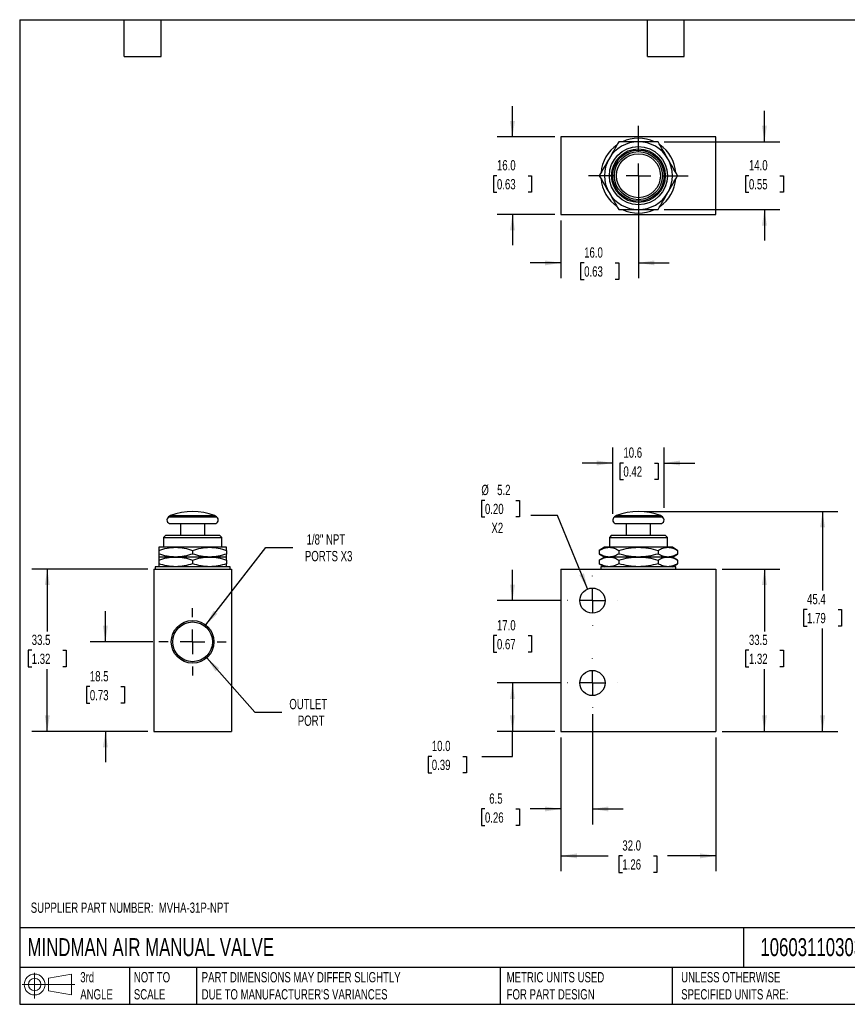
# Model space of a CAD drawing. Header units: millimetres. Extents: x 6 to 273, y 6 to 210.
# Tile 1 of 2: x 6 to 177, y 6 to 210. Entities that reach past the tile are written whole.
import ezdxf

# ---------------------------------------------------------------- set-up
doc = ezdxf.new("R2010")
doc.units = ezdxf.units.MM
doc.linetypes.add('SLD-Center', pattern=[19.05, 15.24, -1.27, 1.27, -1.27])
doc.linetypes.add('SLD-Solid', pattern=[0])
doc.layers.add('CENTER', color=40, linetype='SLD-Center')
doc.layers.add('SLD-DEFPOINTS', color=7, linetype='Continuous')
doc.layers.add('DIMENSIONS', color=140, linetype='SLD-Solid', lineweight=25)
doc.layers.add('TEXT', color=140, linetype='SLD-Solid', lineweight=25)
doc.styles.add('SLDTEXTSTYLE0', font='TXT', dxfattribs={"width": 0.7})
doc.dimstyles.new('SLDDIMSTYLE0', dxfattribs={"dimtxt": 2.158008, "dimasz": 3.302, "dimexe": 0, "dimexo": 0.0625, "dimgap": 0.539502, "dimtad": 0, "dimtih": 1, "dimtoh": 1, "dimdec": 1, "dimrnd": 1e-09, "dimzin": 12, "dimdsep": 46, "dimtxsty": 'SLDTEXTSTYLE0', "dimsah": 1, "dimcen": 0.09, "dimadec": 0, "dimazin": 3, "dimtfac": 1, "dimtdec": 1, "dimtmove": 0, "dimatfit": 0, "dimfxl": 0, "dimfrac": 2, "dimtolj": 1, "dimtzin": 12, "dimarcsym": 0})
doc.dimstyles.new('SLDDIMSTYLE1', dxfattribs={"dimtxt": 2.158008, "dimasz": 3.302, "dimexe": 0, "dimexo": 0.0625, "dimgap": 0.539502, "dimtad": 0, "dimtih": 1, "dimtoh": 1, "dimdec": 1, "dimrnd": 1e-09, "dimzin": 4, "dimdsep": 46, "dimtxsty": 'SLDTEXTSTYLE0', "dimsah": 1, "dimcen": 0.09, "dimadec": 0, "dimazin": 1, "dimtfac": 1, "dimtdec": 1, "dimtofl": 0, "dimtmove": 0, "dimatfit": 3, "dimfxl": 0, "dimfrac": 2, "dimtolj": 1, "dimtzin": 12, "dimarcsym": 0})
doc.dimstyles.new('SLDDIMSTYLE2', dxfattribs={"dimtxt": 2.158008, "dimasz": 3.302, "dimexe": 0, "dimexo": 0.0625, "dimgap": 0.539502, "dimtad": 0, "dimtih": 1, "dimtoh": 1, "dimdec": 1, "dimrnd": 1e-09, "dimzin": 4, "dimdsep": 46, "dimtxsty": 'SLDTEXTSTYLE0', "dimsah": 1, "dimcen": 0.09, "dimadec": 0, "dimazin": 1, "dimtfac": 1, "dimtdec": 1, "dimtmove": 0, "dimatfit": 0, "dimfxl": 0, "dimfrac": 2, "dimtolj": 1, "dimtzin": 12, "dimarcsym": 0})
doc.dimstyles.new('SLDDIMSTYLE3', dxfattribs={"dimtxt": 2.158008, "dimasz": 3.302, "dimexe": 0, "dimexo": 0.0625, "dimgap": 0.539502, "dimtad": 0, "dimtih": 1, "dimtoh": 1, "dimdec": 1, "dimrnd": 1e-09, "dimzin": 12, "dimdsep": 46, "dimtxsty": 'SLDTEXTSTYLE0', "dimsah": 1, "dimcen": 0, "dimadec": 0, "dimazin": 3, "dimtfac": 1, "dimtdec": 1, "dimtofl": 0, "dimtmove": 0, "dimatfit": 3, "dimfxl": 0, "dimfrac": 2, "dimtolj": 1, "dimtzin": 12, "dimarcsym": 0})
doc.dimstyles.new('SLDDIMSTYLE4', dxfattribs={"dimtxt": 2.158008, "dimasz": 3.302, "dimexe": 0, "dimexo": 0.0625, "dimgap": 0.539502, "dimtad": 0, "dimtih": 1, "dimtoh": 1, "dimdec": 1, "dimrnd": 1e-09, "dimzin": 12, "dimdsep": 46, "dimtxsty": 'SLDTEXTSTYLE0', "dimsah": 1, "dimcen": 0.09, "dimadec": 0, "dimazin": 3, "dimtfac": 1, "dimtdec": 1, "dimtofl": 0, "dimtmove": 0, "dimatfit": 3, "dimfxl": 0, "dimfrac": 2, "dimtolj": 1, "dimtzin": 12, "dimarcsym": 0})
doc.dimstyles.new('SLDDIMSTYLE5', dxfattribs={"dimtxt": 2.158008, "dimasz": 3.302, "dimexe": 0, "dimexo": 0.0625, "dimgap": 0.539502, "dimtad": 0, "dimtih": 1, "dimtoh": 1, "dimdec": 1, "dimrnd": 1e-09, "dimzin": 12, "dimdsep": 46, "dimtxsty": 'SLDTEXTSTYLE0', "dimsah": 1, "dimcen": 0, "dimadec": 0, "dimazin": 3, "dimtfac": 1, "dimtdec": 1, "dimtofl": 0, "dimtmove": 0, "dimatfit": 3, "dimfxl": 0, "dimfrac": 2, "dimtolj": 1, "dimtzin": 12, "dimarcsym": 0})

# ---------------------------------------------------------------- blocks, each defined once
blk = doc.blocks.new('Block11')
at = {"color": 7, "linetype": 'SLD-Solid', "lineweight": 18}
for p, q in [((2.59, 5.31), (2.59, 0)), ((5.48, 4.17), (10.18, 5.03)), ((5.48, 1.6), (5.48, 4.17)), ((10.18, 5.03), (10.18, 0.73)), ((0, 2.88), (10.87, 2.88)), ((5.48, 1.6), (10.18, 0.73))]:
    blk.add_line(p, q, dxfattribs=at)
for radius in [2.15, 1.29]:
    blk.add_circle((2.59, 2.88), radius, dxfattribs=at)
blk = doc.blocks.new('Block12')
at = {"layer": 'SLD-DEFPOINTS'}
blk.add_blockref('Block11', (0, 0), dxfattribs=at)
blk = doc.blocks.new('_D')
at = {"layer": 'DIMENSIONS'}
for p, q in [((124.55, 66.25), (124.55, 43.48)), ((118.05, 61.39), (118.05, 43.48)), ((102.37, 46.66), (101.64, 46.66)), ((101.64, 46.66), (101.64, 43.23)), ((108.78, 46.66), (109.5, 46.66)), ((109.5, 46.66), (109.5, 43.23)), ((118.05, 46.66), (111.7, 46.66)), ((124.55, 46.66), (130.9, 46.66)), ((101.64, 43.23), (102.37, 43.23)), ((109.5, 43.23), (108.78, 43.23))]:
    blk.add_line(p, q, dxfattribs=at)
for points in [[(118.05, 46.66), (114.75, 47.17), (114.75, 46.15)], [(124.55, 46.66), (127.86, 46.15), (127.86, 47.17)]]:
    blk.add_solid(points, dxfattribs=at)
at = {"layer": 'DIMENSIONS', "char_height": 2.117, "attachment_point": 1, "style": 'SLDTEXTSTYLE0'}
for s, insert in [('6.5', (103.26, 49.87)), ('0.26', (102.37, 45.96))]:
    blk.add_mtext(s, dxfattribs=dict(at, insert=insert))
blk = doc.blocks.new('_D_1')
at = {"layer": 'DIMENSIONS'}
for p, q in [((118.05, 61.39), (118.05, 33.8)), ((150.05, 61.39), (150.05, 33.8)), ((118.05, 36.98), (127.8, 36.98)), ((130.73, 36.98), (130, 36.98)), ((130, 36.98), (130, 33.55)), ((137.14, 36.98), (137.87, 36.98)), ((137.87, 36.98), (137.87, 33.55)), ((150.05, 36.98), (140.07, 36.98)), ((130, 33.55), (130.73, 33.55)), ((137.87, 33.55), (137.14, 33.55))]:
    blk.add_line(p, q, dxfattribs=at)
for points in [[(118.05, 36.98), (121.36, 36.47), (121.36, 37.49)], [(150.05, 36.98), (146.75, 37.49), (146.75, 36.47)]]:
    blk.add_solid(points, dxfattribs=at)
at = {"layer": 'DIMENSIONS', "char_height": 2.117, "attachment_point": 1, "style": 'SLDTEXTSTYLE0'}
for s, insert in [('32.0', (130.73, 40.19)), ('1.26', (130.73, 36.28))]:
    blk.add_mtext(s, dxfattribs=dict(at, insert=insert))
blk = doc.blocks.new('_D_2')
at = {"layer": 'DIMENSIONS'}
for p, q in [((118.14, 72.66), (104.88, 72.66)), ((108.05, 72.66), (108.05, 62.66)), ((116.78, 62.66), (104.88, 62.66)), ((108.05, 57.52), (108.05, 62.66)), ((91.4, 57.52), (90.67, 57.52)), ((90.67, 57.52), (90.67, 54.09)), ((97.81, 57.52), (98.54, 57.52)), ((98.54, 57.52), (98.54, 54.09)), ((101.7, 57.52), (108.05, 57.52)), ((90.67, 54.09), (91.4, 54.09)), ((98.54, 54.09), (97.81, 54.09))]:
    blk.add_line(p, q, dxfattribs=at)
for points in [[(108.05, 72.66), (107.55, 69.36), (108.56, 69.36)], [(108.05, 62.66), (108.56, 65.96), (107.55, 65.96)]]:
    blk.add_solid(points, dxfattribs=at)
at = {"layer": 'DIMENSIONS', "char_height": 2.117, "attachment_point": 1, "style": 'SLDTEXTSTYLE0'}
for s, insert in [('10.0', (91.4, 60.73)), ('0.39', (91.4, 56.82))]:
    blk.add_mtext(s, dxfattribs=dict(at, insert=insert))
blk = doc.blocks.new('_D_3')
at = {"layer": 'DIMENSIONS'}
for p, q in [((108.05, 89.66), (108.05, 96.01)), ((118.14, 89.66), (104.88, 89.66)), ((104.85, 82.43), (104.12, 82.43)), ((104.12, 82.43), (104.12, 79)), ((111.26, 82.43), (111.98, 82.43)), ((111.98, 82.43), (111.98, 79)), ((104.12, 79), (104.85, 79)), ((111.98, 79), (111.26, 79)), ((118.14, 72.66), (104.88, 72.66)), ((108.05, 72.66), (108.05, 66.31))]:
    blk.add_line(p, q, dxfattribs=at)
for points in [[(108.05, 89.66), (108.56, 92.96), (107.55, 92.96)], [(108.05, 72.66), (107.55, 69.36), (108.56, 69.36)]]:
    blk.add_solid(points, dxfattribs=at)
at = {"layer": 'DIMENSIONS', "char_height": 2.117, "attachment_point": 1, "style": 'SLDTEXTSTYLE0'}
for s, insert in [('17.0', (104.85, 85.64)), ('0.67', (104.85, 81.73))]:
    blk.add_mtext(s, dxfattribs=dict(at, insert=insert))
blk = doc.blocks.new('_D_4')
at = {"layer": 'DIMENSIONS'}
for p, q in [((102.37, 110.35), (101.64, 110.35)), ((101.64, 110.35), (101.64, 106.92)), ((108.78, 110.35), (109.5, 110.35)), ((109.5, 110.35), (109.5, 106.92)), ((101.64, 106.92), (102.37, 106.92)), ((109.5, 106.92), (108.78, 106.92)), ((117.37, 107.21), (111.82, 107.21)), ((123.57, 92.06), (117.37, 107.21))]:
    blk.add_line(p, q, dxfattribs=at)
blk.add_solid([(123.57, 92.06), (122.79, 95.31), (121.85, 94.93)], dxfattribs=at)
at = {"layer": 'DIMENSIONS', "char_height": 2.117, "attachment_point": 1, "style": 'SLDTEXTSTYLE0'}
for s, insert in [('%%c', (101.63, 113.56)), ('5.2', (104.89, 113.56)), ('0.20', (102.37, 109.64)), ('X2', (103.71, 105.73))]:
    blk.add_mtext(s, dxfattribs=dict(at, insert=insert))
blk = doc.blocks.new('_D_5')
at = {"layer": 'DIMENSIONS'}
for p, q in [((135.32, 108.06), (175.23, 108.06)), ((172.05, 108.06), (172.05, 91.74)), ((168.85, 87.83), (168.12, 87.83)), ((168.12, 87.83), (168.12, 84.4)), ((175.26, 87.83), (175.98, 87.83)), ((175.98, 87.83), (175.98, 84.4)), ((168.12, 84.4), (168.85, 84.4)), ((172.05, 62.66), (172.05, 83.91)), ((175.98, 84.4), (175.26, 84.4)), ((151.32, 62.66), (175.23, 62.66))]:
    blk.add_line(p, q, dxfattribs=at)
for points in [[(172.05, 108.06), (171.55, 104.76), (172.56, 104.76)], [(172.05, 62.66), (172.56, 65.96), (171.55, 65.96)]]:
    blk.add_solid(points, dxfattribs=at)
at = {"layer": 'DIMENSIONS', "char_height": 2.117, "attachment_point": 1, "style": 'SLDTEXTSTYLE0'}
for s, insert in [('45.4', (168.85, 91.04)), ('1.79', (168.85, 87.12))]:
    blk.add_mtext(s, dxfattribs=dict(at, insert=insert))
blk = doc.blocks.new('_D_6')
at = {"layer": 'DIMENSIONS'}
for p, q in [((128.76, 107.58), (128.76, 121.23)), ((139.34, 108.82), (139.34, 121.23)), ((128.76, 118.06), (122.41, 118.06)), ((130.95, 118.06), (130.23, 118.06)), ((130.23, 118.06), (130.23, 114.63)), ((137.37, 118.06), (138.09, 118.06)), ((138.09, 118.06), (138.09, 114.63)), ((139.34, 118.06), (145.69, 118.06)), ((130.23, 114.63), (130.95, 114.63)), ((138.09, 114.63), (137.37, 114.63))]:
    blk.add_line(p, q, dxfattribs=at)
for points in [[(128.76, 118.06), (125.46, 118.57), (125.46, 117.55)], [(139.34, 118.06), (142.65, 117.55), (142.65, 118.57)]]:
    blk.add_solid(points, dxfattribs=at)
at = {"layer": 'DIMENSIONS', "char_height": 2.117, "attachment_point": 1, "style": 'SLDTEXTSTYLE0'}
for s, insert in [('10.6', (130.95, 121.27)), ('0.42', (130.95, 117.36))]:
    blk.add_mtext(s, dxfattribs=dict(at, insert=insert))
blk = doc.blocks.new('_D_7')
at = {"layer": 'DIMENSIONS'}
for p, q in [((151.32, 96.16), (163.23, 96.16)), ((160.05, 96.16), (160.05, 83.32)), ((156.85, 79.41), (156.12, 79.41)), ((156.12, 79.41), (156.12, 75.98)), ((163.26, 79.41), (163.98, 79.41)), ((163.98, 79.41), (163.98, 75.98)), ((156.12, 75.98), (156.85, 75.98)), ((160.05, 62.66), (160.05, 75.5)), ((163.98, 75.98), (163.26, 75.98)), ((151.32, 62.66), (163.23, 62.66))]:
    blk.add_line(p, q, dxfattribs=at)
for points in [[(160.05, 96.16), (159.55, 92.86), (160.56, 92.86)], [(160.05, 62.66), (160.56, 65.96), (159.55, 65.96)]]:
    blk.add_solid(points, dxfattribs=at)
at = {"layer": 'DIMENSIONS', "char_height": 2.117, "attachment_point": 1, "style": 'SLDTEXTSTYLE0'}
for s, insert in [('33.5', (156.85, 82.62)), ('1.32', (156.85, 78.71))]:
    blk.add_mtext(s, dxfattribs=dict(at, insert=insert))
blk = doc.blocks.new('SW_CENTERMARKSYMBOL_0')
at = {"layer": 'CENTER', "color": 0}
for p, q in [((0, 5.08), (0, 5.14)), ((0, 0), (0, 2.54)), ((-5.08, 0), (-5.14, 0)), ((0, 0), (-2.54, 0)), ((0, 0), (0, -2.54)), ((0, 0), (2.54, 0)), ((5.08, 0), (5.14, 0)), ((0, -5.08), (0, -5.14))]:
    blk.add_line(p, q, dxfattribs=at)
blk = doc.blocks.new('SW_CENTERMARKSYMBOL_1')
at = {"layer": 'CENTER', "color": 0}
for p, q in [((0, 5.08), (0, 5.14)), ((0, 0), (0, 2.54)), ((-5.08, 0), (-5.14, 0)), ((0, 0), (-2.54, 0)), ((0, 0), (0, -2.54)), ((0, 0), (2.54, 0)), ((5.08, 0), (5.14, 0)), ((0, -5.08), (0, -5.14))]:
    blk.add_line(p, q, dxfattribs=at)
blk = doc.blocks.new('_D_14')
at = {"layer": 'DIMENSIONS'}
for p, q in [((160.05, 184.36), (160.05, 190.71)), ((139.36, 184.36), (163.23, 184.36)), ((156.85, 177.36), (156.12, 177.36)), ((156.12, 177.36), (156.12, 173.93)), ((163.26, 177.36), (163.98, 177.36)), ((163.98, 177.36), (163.98, 173.93)), ((156.12, 173.93), (156.85, 173.93)), ((163.98, 173.93), (163.26, 173.93)), ((139.36, 170.36), (163.23, 170.36)), ((160.05, 170.36), (160.05, 164.01))]:
    blk.add_line(p, q, dxfattribs=at)
for points in [[(160.05, 184.36), (160.56, 187.66), (159.55, 187.66)], [(160.05, 170.36), (159.55, 167.05), (160.56, 167.05)]]:
    blk.add_solid(points, dxfattribs=at)
at = {"layer": 'DIMENSIONS', "char_height": 2.117, "attachment_point": 1, "style": 'SLDTEXTSTYLE0'}
for s, insert in [('14.0', (156.85, 180.57)), ('0.55', (156.85, 176.65))]:
    blk.add_mtext(s, dxfattribs=dict(at, insert=insert))
blk = doc.blocks.new('_D_15')
at = {"layer": 'DIMENSIONS'}
for p, q in [((108.05, 185.36), (108.05, 191.71)), ((116.78, 185.36), (104.88, 185.36)), ((104.85, 177.36), (104.12, 177.36)), ((104.12, 177.36), (104.12, 173.93)), ((111.26, 177.36), (111.98, 177.36)), ((111.98, 177.36), (111.98, 173.93)), ((104.12, 173.93), (104.85, 173.93)), ((111.98, 173.93), (111.26, 173.93)), ((116.78, 169.36), (104.88, 169.36)), ((108.05, 169.36), (108.05, 163.01))]:
    blk.add_line(p, q, dxfattribs=at)
for points in [[(108.05, 185.36), (108.56, 188.66), (107.55, 188.66)], [(108.05, 169.36), (107.55, 166.05), (108.56, 166.05)]]:
    blk.add_solid(points, dxfattribs=at)
at = {"layer": 'DIMENSIONS', "char_height": 2.117, "attachment_point": 1, "style": 'SLDTEXTSTYLE0'}
for s, insert in [('16.0', (104.85, 180.57)), ('0.63', (104.85, 176.65))]:
    blk.add_mtext(s, dxfattribs=dict(at, insert=insert))
blk = doc.blocks.new('_D_16')
at = {"layer": 'DIMENSIONS'}
for p, q in [((134.05, 176.09), (134.05, 156.18)), ((118.05, 168.09), (118.05, 156.18)), ((118.05, 159.36), (111.7, 159.36)), ((122.85, 159.36), (122.12, 159.36)), ((122.12, 159.36), (122.12, 155.93)), ((129.26, 159.36), (129.98, 159.36)), ((129.98, 159.36), (129.98, 155.93)), ((134.05, 159.36), (140.4, 159.36)), ((122.12, 155.93), (122.85, 155.93)), ((129.98, 155.93), (129.26, 155.93))]:
    blk.add_line(p, q, dxfattribs=at)
for points in [[(118.05, 159.36), (114.75, 159.86), (114.75, 158.85)], [(134.05, 159.36), (137.36, 158.85), (137.36, 159.86)]]:
    blk.add_solid(points, dxfattribs=at)
at = {"layer": 'DIMENSIONS', "char_height": 2.117, "attachment_point": 1, "style": 'SLDTEXTSTYLE0'}
for s, insert in [('16.0', (122.85, 162.57)), ('0.63', (122.85, 158.65))]:
    blk.add_mtext(s, dxfattribs=dict(at, insert=insert))
blk = doc.blocks.new('SW_CENTERMARKSYMBOL_4')
at = {"layer": 'CENTER', "color": 0}
for p, q in [((0, 5.08), (0, 10.29)), ((0, 0), (0, 2.54)), ((-5.08, 0), (-10.29, 0)), ((0, 0), (-2.54, 0)), ((0, 0), (0, -2.54)), ((0, 0), (2.54, 0)), ((5.08, 0), (10.29, 0)), ((0, -5.08), (0, -10.29))]:
    blk.add_line(p, q, dxfattribs=at)
blk = doc.blocks.new('_D_17')
at = {"layer": 'DIMENSIONS'}
for p, q in [((44.96, 77.85), (54.86, 66.64)), ((54.86, 66.64), (60.42, 66.64))]:
    blk.add_line(p, q, dxfattribs=at)
blk.add_solid([(44.96, 77.85), (46.76, 75.04), (47.52, 75.71)], dxfattribs=at)
at = {"layer": 'DIMENSIONS', "char_height": 2.117, "attachment_point": 1, "style": 'SLDTEXTSTYLE0'}
for s, insert in [('OUTLET', (62, 69.37)), ('PORT', (63.75, 65.94))]:
    blk.add_mtext(s, dxfattribs=dict(at, insert=insert))
blk = doc.blocks.new('_D_18')
at = {"layer": 'DIMENSIONS'}
for p, q in [((24.04, 81.16), (24.04, 87.51)), ((33.82, 81.16), (20.87, 81.16)), ((20.83, 71.91), (20.11, 71.91)), ((20.11, 71.91), (20.11, 68.48)), ((27.25, 71.91), (27.97, 71.91)), ((27.97, 71.91), (27.97, 68.48)), ((20.11, 68.48), (20.83, 68.48)), ((27.97, 68.48), (27.25, 68.48)), ((32.77, 62.66), (20.87, 62.66)), ((24.04, 62.66), (24.04, 56.31))]:
    blk.add_line(p, q, dxfattribs=at)
for points in [[(24.04, 81.16), (24.55, 84.46), (23.53, 84.46)], [(24.04, 62.66), (23.53, 59.36), (24.55, 59.36)]]:
    blk.add_solid(points, dxfattribs=at)
at = {"layer": 'DIMENSIONS', "char_height": 2.117, "attachment_point": 1, "style": 'SLDTEXTSTYLE0'}
for s, insert in [('18.5', (20.83, 75.12)), ('0.73', (20.83, 71.21))]:
    blk.add_mtext(s, dxfattribs=dict(at, insert=insert))
blk = doc.blocks.new('_D_19')
at = {"layer": 'DIMENSIONS'}
for p, q in [((32.77, 96.16), (8.87, 96.16)), ((12.04, 96.16), (12.04, 83.32)), ((8.83, 79.41), (8.11, 79.41)), ((8.11, 79.41), (8.11, 75.98)), ((15.25, 79.41), (15.97, 79.41)), ((15.97, 79.41), (15.97, 75.98)), ((8.11, 75.98), (8.83, 75.98)), ((12.04, 62.66), (12.04, 75.5)), ((15.97, 75.98), (15.25, 75.98)), ((32.77, 62.66), (8.87, 62.66))]:
    blk.add_line(p, q, dxfattribs=at)
for points in [[(12.04, 96.16), (11.53, 92.86), (12.55, 92.86)], [(12.04, 62.66), (12.55, 65.96), (11.53, 65.96)]]:
    blk.add_solid(points, dxfattribs=at)
at = {"layer": 'DIMENSIONS', "char_height": 2.117, "attachment_point": 1, "style": 'SLDTEXTSTYLE0'}
for s, insert in [('33.5', (8.83, 82.62)), ('1.32', (8.83, 78.71))]:
    blk.add_mtext(s, dxfattribs=dict(at, insert=insert))
blk = doc.blocks.new('_D_20')
at = {"layer": 'DIMENSIONS'}
for p, q in [((44.74, 84.64), (57.14, 100.61)), ((57.14, 100.61), (62.69, 100.61))]:
    blk.add_line(p, q, dxfattribs=at)
blk.add_solid([(44.74, 84.64), (47.17, 86.94), (46.37, 87.56)], dxfattribs=at)
at = {"layer": 'DIMENSIONS', "char_height": 2.117, "attachment_point": 1, "style": 'SLDTEXTSTYLE0'}
for s, insert in [('1/8" NPT', (65.56, 103.34)), ('PORTS X3', (65.21, 99.91))]:
    blk.add_mtext(s, dxfattribs=dict(at, insert=insert))
blk = doc.blocks.new('SW_CENTERMARKSYMBOL_5')
at = {"layer": 'CENTER', "color": 0}
for p, q in [((0, 5.08), (0, 6.95)), ((0, 0), (0, 2.54)), ((-5.08, 0), (-6.95, 0)), ((0, 0), (-2.54, 0)), ((0, 0), (0, -2.54)), ((0, 0), (2.54, 0)), ((5.08, 0), (6.95, 0)), ((0, -5.08), (0, -6.95))]:
    blk.add_line(p, q, dxfattribs=at)

msp = doc.modelspace()

# ---------------------------------------------------------------- linework, layer by layer
for p, q in [((150.05, 185.36), (118.05, 185.36)), ((118.05, 185.36), (118.05, 169.36)), ((150.05, 169.36), (150.05, 185.36)), ((118.05, 169.36), (150.05, 169.36)), ((37.5, 107.21), (37.08, 106.93)), ((37.08, 106.93), (42.04, 106.93)), ((37.5, 107.21), (42.04, 107.21)), ((42.04, 107.21), (46.58, 107.21)), ((42.04, 106.93), (47, 106.93)), ((47, 106.93), (46.58, 107.21)), ((129.51, 107.21), (129.09, 106.93)), ((129.09, 106.93), (139.01, 106.93)), ((129.51, 107.21), (138.59, 107.21)), ((139.01, 106.93), (138.59, 107.21)), ((37.5, 105.56), (42.04, 105.56)), ((39.54, 105.56), (39.54, 103.16)), ((42.04, 105.56), (46.58, 105.56)), ((44.54, 103.16), (44.54, 105.56)), ((129.51, 105.56), (138.59, 105.56)), ((131.55, 105.56), (131.55, 103.16)), ((136.55, 103.16), (136.55, 105.56)), ((36.5, 103.16), (36.04, 102.7)), ((36.04, 102.7), (36.04, 100.66)), ((36.04, 102.7), (42.04, 102.7)), ((36.5, 103.16), (42.04, 103.16)), ((42.04, 103.16), (47.58, 103.16)), ((42.04, 102.7), (48.04, 102.7)), ((48.04, 102.7), (47.58, 103.16)), ((48.04, 100.66), (48.04, 102.7)), ((128.51, 103.16), (128.05, 102.7)), ((128.05, 102.7), (128.05, 100.66)), ((128.05, 102.7), (140.05, 102.7)), ((128.51, 103.16), (139.59, 103.16)), ((140.05, 102.7), (139.59, 103.16)), ((140.05, 100.66), (140.05, 102.7)), ((38.54, 100.66), (35.04, 100.66)), ((35.04, 100.03), (35.04, 99.28)), ((45.54, 100.66), (38.54, 100.66)), ((42.04, 100.03), (42.04, 99.28)), ((49.04, 100.66), (45.54, 100.66)), ((49.04, 100.03), (49.04, 99.28)), ((127.05, 100.66), (125.97, 100.03)), ((125.97, 100.03), (125.97, 99.28)), ((127.99, 100.66), (127.05, 100.66)), ((134.05, 100.66), (127.99, 100.66)), ((130.01, 100.03), (130.01, 99.28)), ((140.12, 100.66), (134.05, 100.66)), ((138.09, 100.03), (138.09, 99.28)), ((141.05, 100.66), (140.12, 100.66)), ((142.14, 100.03), (141.05, 100.66)), ((142.14, 100.03), (142.14, 99.28)), ((38.54, 98.66), (35.04, 98.66)), ((35.04, 98.03), (35.04, 97.28)), ((45.54, 98.66), (38.54, 98.66)), ((42.04, 98.03), (42.04, 97.28)), ((49.04, 98.66), (45.54, 98.66)), ((49.04, 98.03), (49.04, 97.28)), ((125.97, 99.28), (127.05, 98.66)), ((127.05, 98.66), (125.97, 98.03)), ((125.97, 98.03), (125.97, 97.28)), ((127.99, 98.66), (127.05, 98.66)), ((134.05, 98.66), (127.99, 98.66)), ((130.01, 98.03), (130.01, 97.28)), ((140.12, 98.66), (134.05, 98.66)), ((138.09, 98.03), (138.09, 97.28)), ((141.05, 98.66), (140.12, 98.66)), ((141.05, 98.66), (142.14, 99.28)), ((142.14, 98.03), (141.05, 98.66)), ((142.14, 98.03), (142.14, 97.28)), ((34.04, 96.16), (34.04, 62.66)), ((34.04, 96.16), (50.04, 96.16)), ((34.29, 96.66), (34.29, 96.16)), ((49.79, 96.66), (34.29, 96.66)), ((49.79, 96.16), (49.79, 96.66)), ((50.04, 96.16), (50.04, 62.66)), ((118.05, 96.16), (118.05, 62.66)), ((118.05, 96.16), (150.05, 96.16)), ((125.97, 97.28), (127.05, 96.66)), ((126.3, 96.66), (126.3, 96.16)), ((141.8, 96.66), (126.3, 96.66)), ((141.05, 96.66), (142.14, 97.28)), ((141.8, 96.16), (141.8, 96.66)), ((150.05, 96.16), (150.05, 62.66)), ((34.04, 62.66), (50.04, 62.66)), ((118.05, 62.66), (150.05, 62.66))]:
    msp.add_line(p, q)
for centre, radius in [((134.05, 177.36), 6), ((134.05, 177.36), 5.54), ((134.05, 177.36), 5.29), ((134.05, 177.36), 4.96), ((134.05, 177.36), 4.54), ((124.55, 89.66), 2.6), ((42.04, 81.16), 4.41), ((42.04, 81.16), 4.1), ((124.55, 72.66), 2.6)]:
    msp.add_circle(centre, radius)
for centre, radius, start, end in [((134.05, 177.36), 7.75, 64.7045, 115.3263), ((134.05, 177.36), 7.75, 124.813, 175.1212), ((134.05, 177.36), 7, 90, 150), ((134.05, 177.36), 7, 30, 90), ((134.05, 177.36), 7.75, 4.8869, 55.1645), ((134.05, 177.36), 7, 150, 210), ((134.05, 177.36), 7, 330, 30), ((134.05, 177.36), 7.75, 184.8845, 235.1715), ((134.05, 177.36), 7.75, 304.8209, 355.1182), ((134.05, 177.36), 7, 210, 270), ((134.05, 177.36), 7, 270, 330), ((134.05, 177.36), 7.75, 244.6945, 295.3158), ((42.04, 95.46), 12.6, 68.8803, 111.1197), ((134.05, 95.46), 12.6, 68.8803, 111.1197), ((37.5, 106.31), 0.75, 123.9051, 270), ((46.58, 106.31), 0.75, 270, 56.0949), ((129.51, 106.31), 0.75, 123.9051, 270), ((138.59, 106.31), 0.75, 270, 56.0949)]:
    msp.add_arc(centre, radius, start, end)
for points in [[(130.01, 184.36), (129.68, 183.78), (129.35, 183.21), (128.68, 182.04), (128.34, 181.45), (127.99, 180.86)], [(134.05, 184.36), (133.36, 184.36), (132.68, 184.36), (131.34, 184.36), (130.67, 184.36), (130.01, 184.36)], [(138.09, 184.36), (137.43, 184.36), (136.77, 184.36), (135.42, 184.36), (134.74, 184.36), (134.05, 184.36)], [(140.12, 180.86), (139.77, 181.45), (139.43, 182.04), (138.76, 183.21), (138.42, 183.78), (138.09, 184.36)], [(127.99, 180.86), (127.65, 180.26), (127.31, 179.67), (126.63, 178.5), (126.3, 177.93), (125.97, 177.36)], [(142.14, 177.36), (141.81, 177.93), (141.47, 178.5), (140.8, 179.67), (140.46, 180.26), (140.12, 180.86)], [(125.97, 177.36), (126.3, 176.78), (126.63, 176.21), (127.31, 175.04), (127.65, 174.45), (127.99, 173.86)], [(140.12, 173.86), (140.46, 174.45), (140.8, 175.04), (141.47, 176.21), (141.81, 176.78), (142.14, 177.36)], [(127.99, 173.86), (128.34, 173.26), (128.68, 172.67), (129.35, 171.5), (129.68, 170.93), (130.01, 170.36)], [(138.09, 170.36), (138.42, 170.93), (138.76, 171.5), (139.43, 172.67), (139.77, 173.26), (140.12, 173.86)], [(130.01, 170.36), (130.67, 170.36), (131.34, 170.36), (132.68, 170.36), (133.36, 170.36), (134.05, 170.36)], [(134.05, 170.36), (134.74, 170.36), (135.42, 170.36), (136.77, 170.36), (137.43, 170.36), (138.09, 170.36)], [(35.04, 100.03), (35.61, 100.22), (36.19, 100.38), (37.35, 100.6), (37.94, 100.66), (38.54, 100.66)], [(35.04, 100.66), (35.04, 100.66), (35.04, 100.6), (35.04, 100.38), (35.04, 100.22), (35.04, 100.03)], [(38.54, 100.66), (39.14, 100.66), (39.73, 100.6), (40.89, 100.38), (41.47, 100.22), (42.04, 100.03)], [(42.04, 100.03), (42.61, 100.22), (43.19, 100.38), (44.35, 100.6), (44.94, 100.66), (45.54, 100.66)], [(45.54, 100.66), (46.14, 100.66), (46.73, 100.6), (47.89, 100.38), (48.47, 100.22), (49.04, 100.03)], [(49.04, 100.03), (49.04, 100.22), (49.04, 100.38), (49.04, 100.6), (49.04, 100.66), (49.04, 100.66)], [(125.97, 100.03), (126.3, 100.22), (126.63, 100.38), (127.31, 100.6), (127.65, 100.66), (127.99, 100.66)], [(127.99, 100.66), (128.34, 100.66), (128.68, 100.6), (129.35, 100.38), (129.68, 100.22), (130.01, 100.03)], [(130.01, 100.03), (130.67, 100.22), (131.34, 100.38), (132.68, 100.6), (133.36, 100.66), (134.05, 100.66)], [(134.05, 100.66), (134.74, 100.66), (135.42, 100.6), (136.77, 100.38), (137.43, 100.22), (138.09, 100.03)], [(138.09, 100.03), (138.42, 100.22), (138.76, 100.38), (139.43, 100.6), (139.77, 100.66), (140.12, 100.66)], [(140.12, 100.66), (140.46, 100.66), (140.8, 100.6), (141.47, 100.38), (141.81, 100.22), (142.14, 100.03)], [(38.54, 98.66), (37.94, 98.66), (37.35, 98.72), (36.19, 98.94), (35.61, 99.09), (35.04, 99.28)], [(35.04, 99.28), (35.04, 99.09), (35.04, 98.94), (35.04, 98.72), (35.04, 98.66), (35.04, 98.66)], [(35.04, 98.03), (35.61, 98.22), (36.19, 98.38), (37.35, 98.6), (37.94, 98.66), (38.54, 98.66)], [(35.04, 98.66), (35.04, 98.66), (35.04, 98.6), (35.04, 98.38), (35.04, 98.22), (35.04, 98.03)], [(42.04, 99.28), (41.47, 99.09), (40.89, 98.94), (39.73, 98.72), (39.14, 98.66), (38.54, 98.66)], [(38.54, 98.66), (39.14, 98.66), (39.73, 98.6), (40.89, 98.38), (41.47, 98.22), (42.04, 98.03)], [(45.54, 98.66), (44.94, 98.66), (44.35, 98.72), (43.19, 98.94), (42.61, 99.09), (42.04, 99.28)], [(42.04, 98.03), (42.61, 98.22), (43.19, 98.38), (44.35, 98.6), (44.94, 98.66), (45.54, 98.66)], [(49.04, 99.28), (48.47, 99.09), (47.89, 98.94), (46.73, 98.72), (46.14, 98.66), (45.54, 98.66)], [(45.54, 98.66), (46.14, 98.66), (46.73, 98.6), (47.89, 98.38), (48.47, 98.22), (49.04, 98.03)], [(49.04, 98.66), (49.04, 98.66), (49.04, 98.72), (49.04, 98.94), (49.04, 99.09), (49.04, 99.28)], [(49.04, 98.03), (49.04, 98.22), (49.04, 98.38), (49.04, 98.6), (49.04, 98.66), (49.04, 98.66)], [(127.99, 98.66), (127.65, 98.66), (127.31, 98.72), (126.63, 98.94), (126.3, 99.09), (125.97, 99.28)], [(125.97, 98.03), (126.3, 98.22), (126.63, 98.38), (127.31, 98.6), (127.65, 98.66), (127.99, 98.66)], [(130.01, 99.28), (129.68, 99.09), (129.35, 98.94), (128.68, 98.72), (128.34, 98.66), (127.99, 98.66)], [(127.99, 98.66), (128.34, 98.66), (128.68, 98.6), (129.35, 98.38), (129.68, 98.22), (130.01, 98.03)], [(134.05, 98.66), (133.36, 98.66), (132.68, 98.72), (131.34, 98.94), (130.67, 99.09), (130.01, 99.28)], [(130.01, 98.03), (130.67, 98.22), (131.34, 98.38), (132.68, 98.6), (133.36, 98.66), (134.05, 98.66)], [(138.09, 99.28), (137.43, 99.09), (136.77, 98.94), (135.42, 98.72), (134.74, 98.66), (134.05, 98.66)], [(134.05, 98.66), (134.74, 98.66), (135.42, 98.6), (136.77, 98.38), (137.43, 98.22), (138.09, 98.03)], [(140.12, 98.66), (139.77, 98.66), (139.43, 98.72), (138.76, 98.94), (138.42, 99.09), (138.09, 99.28)], [(138.09, 98.03), (138.42, 98.22), (138.76, 98.38), (139.43, 98.6), (139.77, 98.66), (140.12, 98.66)], [(142.14, 99.28), (141.81, 99.09), (141.47, 98.94), (140.8, 98.72), (140.46, 98.66), (140.12, 98.66)], [(140.12, 98.66), (140.46, 98.66), (140.8, 98.6), (141.47, 98.38), (141.81, 98.22), (142.14, 98.03)], [(38.54, 96.66), (37.94, 96.66), (37.35, 96.72), (36.19, 96.94), (35.61, 97.09), (35.04, 97.28)], [(35.04, 97.28), (35.04, 97.09), (35.04, 96.94), (35.04, 96.72), (35.04, 96.66), (35.04, 96.66)], [(42.04, 97.28), (41.47, 97.09), (40.89, 96.94), (39.73, 96.72), (39.14, 96.66), (38.54, 96.66)], [(45.54, 96.66), (44.94, 96.66), (44.35, 96.72), (43.19, 96.94), (42.61, 97.09), (42.04, 97.28)], [(49.04, 97.28), (48.47, 97.09), (47.89, 96.94), (46.73, 96.72), (46.14, 96.66), (45.54, 96.66)], [(49.04, 96.66), (49.04, 96.66), (49.04, 96.72), (49.04, 96.94), (49.04, 97.09), (49.04, 97.28)], [(127.99, 96.66), (127.65, 96.66), (127.31, 96.72), (126.63, 96.94), (126.3, 97.09), (125.97, 97.28)], [(130.01, 97.28), (129.68, 97.09), (129.35, 96.94), (128.68, 96.72), (128.34, 96.66), (127.99, 96.66)], [(134.05, 96.66), (133.36, 96.66), (132.68, 96.72), (131.34, 96.94), (130.67, 97.09), (130.01, 97.28)], [(138.09, 97.28), (137.43, 97.09), (136.77, 96.94), (135.42, 96.72), (134.74, 96.66), (134.05, 96.66)], [(140.12, 96.66), (139.77, 96.66), (139.43, 96.72), (138.76, 96.94), (138.42, 97.09), (138.09, 97.28)], [(142.14, 97.28), (141.81, 97.09), (141.47, 96.94), (140.8, 96.72), (140.46, 96.66), (140.12, 96.66)]]:
    msp.add_open_spline(points, degree=3, knots=[0, 0, 0, 0, 0.5, 0.5, 1, 1, 1, 1])
at = {"layer": 'TEXT'}
for p, q in [((6.35, 209.55), (273.05, 209.55)), ((6.35, 209.55), (6.35, 6.35)), ((27.94, 201.93), (27.94, 209.55)), ((35.56, 201.93), (35.56, 209.55)), ((135.89, 201.93), (135.89, 209.55)), ((143.51, 201.93), (143.51, 209.55)), ((27.94, 201.93), (35.56, 201.93)), ((135.89, 201.93), (143.51, 201.93)), ((273.05, 22.13), (6.35, 22.13)), ((155.76, 22.13), (155.76, 13.97)), ((273.05, 13.97), (6.35, 13.97)), ((29.04, 13.97), (29.04, 6.35)), ((42.84, 13.97), (42.84, 6.35)), ((105.48, 13.97), (105.48, 6.35)), ((141, 13.97), (141, 6.35)), ((6.35, 6.35), (273.05, 6.35))]:
    msp.add_line(p, q, dxfattribs=at)

# ---------------------------------------------------------------- block references
at = {"layer": 'CENTER'}
for name, p in [('SW_CENTERMARKSYMBOL_4', (134.05, 177.36)), ('SW_CENTERMARKSYMBOL_1', (124.55, 89.66)), ('SW_CENTERMARKSYMBOL_5', (42.04, 81.16)), ('SW_CENTERMARKSYMBOL_0', (124.55, 72.66))]:
    msp.add_blockref(name, p, dxfattribs=at)
at = {"layer": 'SLD-DEFPOINTS'}
msp.add_blockref('Block12', (6.84, 7.55), dxfattribs=at)

# ---------------------------------------------------------------- texts
at = {"layer": 'TEXT', "attachment_point": 1, "style": 'SLDTEXTSTYLE0'}
for s, insert, char_height in [('SUPPLIER PART NUMBER:  MVHA-31P-NPT', (8.63, 27.35), 2.1167), ('MINDMAN AIR MANUAL VALVE', (7.97, 20), 3.7042), ('106031103034001', (159.21, 20), 3.7042), ('3rd^JANGLE', (18.85, 13), 2.117), ('NOT TO^JSCALE', (29.91, 13), 2.1167), ("PART DIMENSIONS MAY DIFFER SLIGHTLY ^JDUE TO MANUFACTURER'S VARIANCES", (43.91, 13), 2.1167), ('METRIC UNITS USED ^JFOR PART DESIGN', (106.85, 13), 2.1167), ('UNLESS OTHERWISE ^JSPECIFIED UNITS ARE:', (142.87, 13), 2.1167)]:
    msp.add_mtext(s, dxfattribs=dict(at, insert=insert, char_height=char_height))

# ---------------------------------------------------------------- dimensions: what is measured, and where the dimension line sits
at = {"layer": 'DIMENSIONS'}
for base, p1, p2, dimstyle, picture, middle in [((108.05, 169.36), (118.05, 185.36), (118.05, 169.36), 'SLDDIMSTYLE2', '_D_15', (108.05, 177.36)), ((160.05, 184.36), (138.09, 170.36), (138.09, 184.36), 'SLDDIMSTYLE2', '_D_14', (160.05, 177.36)), ((172.05, 108.06), (150.05, 62.66), (134.05, 108.06), 'SLDDIMSTYLE4', '_D_5', (172.05, 87.83)), ((12.04, 62.66), (34.04, 96.16), (34.04, 62.66), 'SLDDIMSTYLE4', '_D_19', (12.04, 79.41)), ((108.05, 72.66), (119.41, 89.66), (119.41, 72.66), 'SLDDIMSTYLE2', '_D_3', (108.05, 82.43)), ((160.05, 62.66), (150.05, 96.16), (150.05, 62.66), 'SLDDIMSTYLE4', '_D_7', (160.05, 79.41)), ((24.04, 81.16), (34.04, 62.66), (35.09, 81.16), 'SLDDIMSTYLE0', '_D_18', (24.04, 71.91)), ((108.05, 62.66), (119.41, 72.66), (118.05, 62.66), 'SLDDIMSTYLE1', '_D_2', (108.05, 57.52))]:
    dim = msp.add_linear_dim(base=base, p1=p1, p2=p2, angle=90, dimstyle=dimstyle, dxfattribs=at)
    dim.commit()
    dim.dimension.update_dxf_attribs({"geometry": picture, "text_midpoint": middle, "dimtype": 160})
for base, p1, p2, dimstyle, picture, middle in [((134.05, 159.36), (118.05, 169.36), (134.05, 177.36), 'SLDDIMSTYLE2', '_D_16', (126.05, 159.36)), ((139.34, 118.06), (128.76, 106.31), (139.34, 106.31), 'SLDDIMSTYLE0', '_D_6', (134.16, 118.06)), ((124.55, 46.66), (118.05, 62.66), (124.55, 67.52), 'SLDDIMSTYLE0', '_D', (105.57, 46.66)), ((150.05, 36.98), (118.05, 62.66), (150.05, 62.66), 'SLDDIMSTYLE1', '_D_1', (133.93, 36.98))]:
    dim = msp.add_linear_dim(base=base, p1=p1, p2=p2, dimstyle=dimstyle, dxfattribs=at)
    dim.commit()
    dim.dimension.update_dxf_attribs({"geometry": picture, "text_midpoint": middle, "dimtype": 160})
dim = msp.add_diameter_dim_2p(p1=(125.54, 87.25), p2=(123.57, 92.06), text='<>\\PX2', dimstyle='SLDDIMSTYLE3', dxfattribs=at)
dim.commit()
dim.dimension.update_dxf_attribs({"geometry": '_D_4', "text_midpoint": (105.57, 108.33), "dimtype": 163})
for p1, p2, text, picture, middle in [((39.34, 77.68), (44.74, 84.64), '1/8" NPT\\P PORTS X3', '_D_20', (71.92, 100.61)), ((39.12, 84.46), (44.96, 77.85), 'OUTLET\\PPORT', '_D_17', (67.57, 66.64))]:
    dim = msp.add_diameter_dim_2p(p1=p1, p2=p2, text=text, dimstyle='SLDDIMSTYLE5', override={"dimpost": '<>'}, dxfattribs=at)
    dim.commit()
    dim.dimension.update_dxf_attribs({"geometry": picture, "text_midpoint": middle, "dimtype": 163})

doc.saveas('drawing.dxf')
